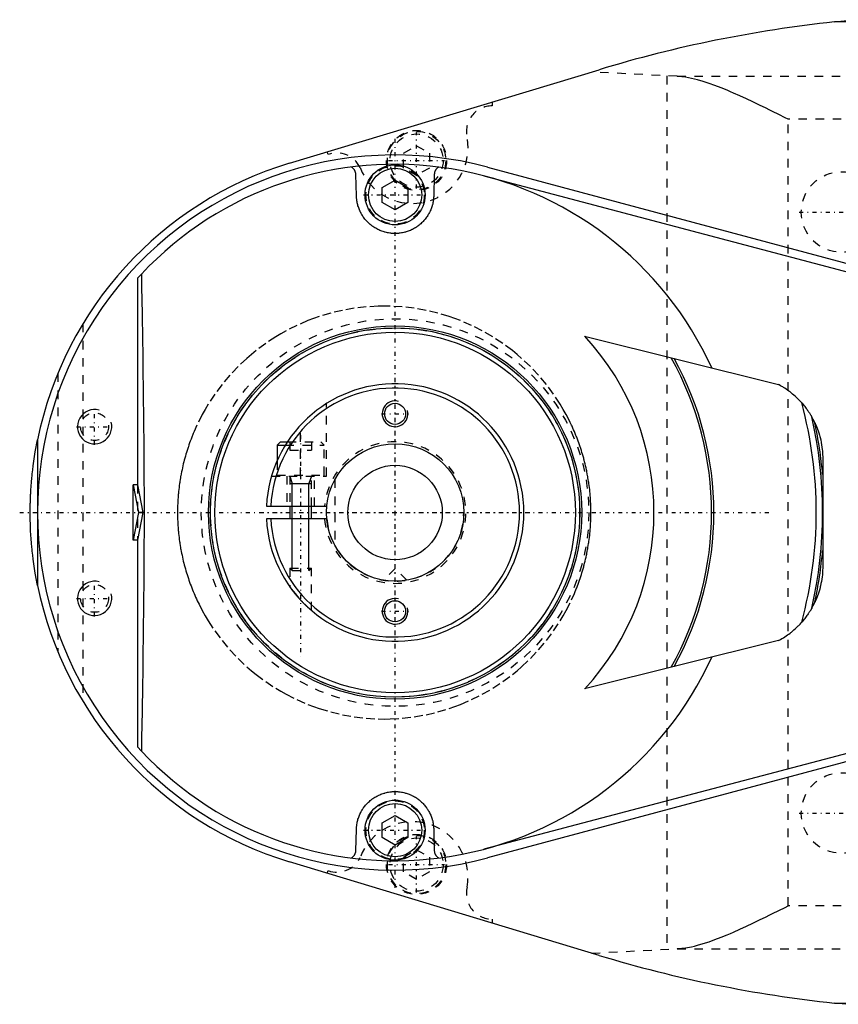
# Model space of a CAD drawing. Extents: x -344 to 171, y -70 to 70.
# Tile 1 of 4: x -344 to -248, y -57 to 57. Entities that reach past the tile are written whole.
import ezdxf

# ---------------------------------------------------------------- set-up
doc = ezdxf.new("R2010")
doc.units = 0
doc.linetypes.add('CENTER', pattern=[1.5, 0.45, -0.5, 0.05, -0.5])
doc.linetypes.add('DASHED', pattern=[2, 1, -1])
for name, color, linetype in [('AM_0', 7, 'CONTINUOUS'), ('AM_10', 7, 'CONTINUOUS'), ('AM_3', 7, 'DASHED'), ('AM_7', 7, 'CENTER')]:
    doc.layers.add(name, color=color, linetype=linetype)

msp = doc.modelspace()

# ---------------------------------------------------------------- linework, layer by layer
at = {"layer": 'AM_0', "color": 7, "linetype": 'CONTINUOUS'}
for p, q in [((-210.69, 57.14), (-248.83, 57.14)), ((-312.3, 40.68), (-276.23, 51.58)), ((-289.22, 40.23), (-242.41, 27.68)), ((-304.5, 36.87), (-304.57, 39.39)), ((-295.43, 39.39), (-295.5, 36.87)), ((-289.65, 39.22), (-242.45, 26.75)), ((-301.5, 37.87), (-300, 38.73)), ((-301.5, 36.13), (-301.5, 37.87)), ((-300, 38.73), (-298.5, 37.87)), ((-298.5, 37.87), (-298.5, 36.13)), ((-300, 35.27), (-301.5, 36.13)), ((-298.5, 36.13), (-300, 35.27)), ((-330, 27.3), (-329.55, 27.78)), ((-330, 27.3), (-330, 3.23)), ((-277.92, 20.54), (-255.34, 14.91)), ((-341.64, 8.48), (-341.64, 0.16)), ((-313.35, 8.25), (-313.75, 7.85)), ((-313.35, 8.25), (-312.53, 8.25)), ((-313.75, 7.85), (-313.75, 5.99)), ((-313.75, 7.85), (-312.78, 7.85)), ((-250.19, 6.34), (-250.19, -6.34)), ((-330.5, -3.23), (-330.5, 3.23)), ((-330, 3.23), (-330.5, 3.23)), ((-330.5, 3.23), (-329.87, 0)), ((-330, 3.23), (-329.37, 0)), ((-329.87, 0), (-330.5, -3.23)), ((-329.37, 0), (-329.87, 0)), ((-314.98, 0.75), (-307.96, 0.75)), ((-312.25, 0.75), (-312.25, -0.75)), ((-309.75, -0.75), (-309.75, 0.75)), ((-341.64, -0.16), (-341.64, -8.48)), ((-329.37, 0), (-330, -3.23)), ((-307.96, -0.75), (-314.98, -0.75)), ((-330, -3.23), (-330.5, -3.23)), ((-330, -3.23), (-330, -27.3)), ((-255.34, -14.91), (-277.92, -20.54)), ((-329.55, -27.78), (-330, -27.3)), ((-242.45, -26.75), (-289.65, -39.22)), ((-242.41, -27.68), (-289.22, -40.23)), ((-301.5, -36.13), (-300, -35.27)), ((-300, -35.27), (-298.5, -36.13)), ((-301.5, -37.87), (-301.5, -36.13)), ((-298.5, -36.13), (-298.5, -37.87)), ((-304.57, -39.39), (-304.5, -36.87)), ((-295.5, -36.87), (-295.43, -39.39)), ((-300, -38.73), (-301.5, -37.87)), ((-298.5, -37.87), (-300, -38.73)), ((-276.23, -51.58), (-312.3, -40.68)), ((-248.83, -57.14), (-210.69, -57.14))]:
    msp.add_line(p, q, dxfattribs=at)
for points in [[(-248.83, 57.14, 0), (-246.17, 57.41, 0)], [(-304.57, 39.39, 0), (-304.57, 39.42, 0), (-304.58, 39.47, 0), (-304.58, 39.53, 0), (-304.59, 39.56, 0), (-304.6, 39.58, 0), (-304.61, 39.64, 0), (-304.63, 39.69, 0), (-304.65, 39.75, 0), (-304.67, 39.8, 0), (-304.7, 39.85, 0), (-304.71, 39.87, 0), (-304.73, 39.9, 0), (-304.76, 39.95, 0), (-304.8, 39.99, 0), (-304.83, 40.04, 0), (-304.87, 40.08, 0), (-304.92, 40.12, 0), (-304.94, 40.14, 0), (-304.97, 40.16, 0), (-305.01, 40.19, 0), (-305.07, 40.22, 0), (-305.09, 40.24, 0)], [(-294.91, 40.24, 0), (-294.93, 40.22, 0), (-294.99, 40.19, 0), (-295.04, 40.16, 0), (-295.06, 40.14, 0), (-295.08, 40.12, 0), (-295.12, 40.08, 0), (-295.17, 40.04, 0), (-295.2, 39.99, 0), (-295.24, 39.95, 0), (-295.27, 39.9, 0), (-295.29, 39.87, 0), (-295.3, 39.85, 0), (-295.33, 39.8, 0), (-295.35, 39.75, 0), (-295.37, 39.69, 0), (-295.39, 39.64, 0), (-295.4, 39.58, 0), (-295.41, 39.56, 0), (-295.42, 39.53, 0), (-295.42, 39.47, 0), (-295.43, 39.42, 0), (-295.43, 39.39, 0)], [(-295.5, 36.87, 0), (-295.5, 36.81, 0), (-295.51, 36.69, 0), (-295.52, 36.57, 0), (-295.53, 36.51, 0), (-295.53, 36.44, 0), (-295.55, 36.32, 0), (-295.57, 36.2, 0), (-295.59, 36.08, 0), (-295.62, 35.96, 0), (-295.65, 35.85, 0), (-295.67, 35.79, 0), (-295.68, 35.73, 0), (-295.72, 35.61, 0), (-295.76, 35.49, 0), (-295.8, 35.38, 0), (-295.85, 35.26, 0), (-295.9, 35.15, 0), (-295.92, 35.09, 0), (-295.95, 35.04, 0), (-296.01, 34.93, 0), (-296.06, 34.82, 0), (-296.09, 34.76, 0), (-296.13, 34.71, 0), (-296.19, 34.6, 0), (-296.26, 34.5, 0), (-296.29, 34.45, 0), (-296.33, 34.4, 0), (-296.4, 34.29, 0), (-296.48, 34.19, 0), (-296.56, 34.1, 0), (-296.65, 34, 0), (-296.73, 33.91, 0), (-296.78, 33.86, 0), (-296.82, 33.82, 0), (-296.91, 33.73, 0), (-297.01, 33.64, 0), (-297.1, 33.56, 0), (-297.21, 33.47, 0), (-297.31, 33.39, 0), (-297.36, 33.36, 0), (-297.41, 33.32, 0), (-297.52, 33.24, 0), (-297.63, 33.17, 0), (-297.75, 33.11, 0), (-297.86, 33.04, 0), (-297.98, 32.98, 0), (-298.04, 32.95, 0), (-298.1, 32.92, 0), (-298.22, 32.87, 0), (-298.34, 32.82, 0), (-298.47, 32.77, 0), (-298.6, 32.72, 0), (-298.72, 32.68, 0), (-298.79, 32.67, 0), (-298.85, 32.65, 0), (-298.99, 32.62, 0), (-299.12, 32.59, 0), (-299.25, 32.56, 0), (-299.39, 32.54, 0), (-299.52, 32.53, 0), (-299.59, 32.52, 0), (-299.66, 32.51, 0), (-299.79, 32.5, 0), (-299.93, 32.5, 0), (-300, 32.5, 0), (-300.07, 32.5, 0), (-300.2, 32.5, 0), (-300.34, 32.51, 0), (-300.41, 32.52, 0), (-300.48, 32.53, 0), (-300.61, 32.54, 0), (-300.75, 32.56, 0), (-300.88, 32.59, 0), (-301.01, 32.62, 0), (-301.15, 32.65, 0), (-301.21, 32.67, 0), (-301.28, 32.68, 0), (-301.4, 32.72, 0), (-301.53, 32.77, 0), (-301.66, 32.82, 0), (-301.78, 32.87, 0), (-301.9, 32.92, 0), (-301.96, 32.95, 0), (-302.02, 32.98, 0), (-302.14, 33.04, 0), (-302.25, 33.11, 0), (-302.37, 33.17, 0), (-302.48, 33.24, 0), (-302.59, 33.32, 0), (-302.64, 33.36, 0), (-302.69, 33.39, 0), (-302.79, 33.47, 0), (-302.89, 33.55, 0), (-302.99, 33.64, 0), (-303.09, 33.73, 0), (-303.18, 33.82, 0), (-303.22, 33.86, 0), (-303.27, 33.91, 0), (-303.35, 34, 0), (-303.44, 34.1, 0), (-303.52, 34.19, 0), (-303.6, 34.29, 0), (-303.67, 34.4, 0), (-303.71, 34.45, 0), (-303.74, 34.5, 0), (-303.81, 34.6, 0), (-303.87, 34.71, 0), (-303.91, 34.76, 0), (-303.94, 34.82, 0), (-303.99, 34.93, 0), (-304.05, 35.04, 0), (-304.08, 35.09, 0), (-304.1, 35.15, 0), (-304.15, 35.26, 0), (-304.2, 35.38, 0), (-304.24, 35.49, 0), (-304.28, 35.61, 0), (-304.32, 35.73, 0), (-304.33, 35.79, 0), (-304.35, 35.85, 0), (-304.38, 35.96, 0), (-304.41, 36.08, 0), (-304.43, 36.2, 0), (-304.45, 36.32, 0), (-304.47, 36.44, 0), (-304.47, 36.51, 0), (-304.48, 36.57, 0), (-304.49, 36.69, 0), (-304.5, 36.81, 0), (-304.5, 36.87, 0)], [(-329.55, 27.78, 0), (-329.52, 26.26, 0), (-329.46, 23.19, 0), (-329.41, 20.09, 0), (-329.39, 18.54, 0), (-329.37, 16.98, 0), (-329.33, 13.86, 0), (-329.29, 10.74, 0), (-329.27, 7.64, 0), (-329.25, 4.55, 0), (-329.24, 1.51, 0), (-329.24, 0, 0), (-329.24, -1.51, 0), (-329.25, -4.55, 0), (-329.27, -7.64, 0), (-329.29, -10.74, 0), (-329.33, -13.86, 0), (-329.37, -16.98, 0), (-329.39, -18.54, 0), (-329.41, -20.09, 0), (-329.46, -23.19, 0), (-329.52, -26.26, 0), (-329.55, -27.78, 0)], [(-252.63, 12.78, 0), (-252.7, 12.85, 0), (-252.83, 12.99, 0), (-252.97, 13.14, 0), (-253.04, 13.21, 0), (-253.11, 13.27, 0), (-253.25, 13.41, 0), (-253.39, 13.54, 0), (-253.54, 13.67, 0), (-253.69, 13.8, 0), (-253.83, 13.92, 0), (-253.91, 13.98, 0), (-253.99, 14.04, 0), (-254.14, 14.15, 0), (-254.3, 14.26, 0), (-254.45, 14.37, 0), (-254.61, 14.48, 0), (-254.77, 14.58, 0), (-254.85, 14.63, 0), (-254.93, 14.68, 0), (-255.09, 14.77, 0), (-255.26, 14.86, 0), (-255.34, 14.91, 0)], [(-252.63, 12.78, 0), (-252.58, 12.72, 0), (-252.47, 12.59, 0), (-252.37, 12.47, 0), (-252.32, 12.41, 0), (-252.27, 12.35, 0), (-252.18, 12.23, 0), (-252.1, 12.11, 0), (-252.01, 12, 0), (-251.94, 11.89, 0), (-251.87, 11.79, 0), (-251.83, 11.74, 0), (-251.8, 11.69, 0), (-251.74, 11.6, 0), (-251.69, 11.52, 0), (-251.64, 11.44, 0), (-251.61, 11.39, 0), (-251.6, 11.38, 0), (-251.6, 11.37, 0), (-251.59, 11.36, 0), (-251.59, 11.36, 0), (-251.58, 11.35, 0), (-251.58, 11.34, 0), (-251.57, 11.33, 0), (-251.56, 11.31, 0), (-251.56, 11.3, 0), (-251.55, 11.3, 0), (-251.55, 11.29, 0), (-251.55, 11.29, 0), (-251.54, 11.28, 0), (-251.54, 11.27, 0), (-251.54, 11.27, 0), (-251.53, 11.26, 0), (-251.52, 11.25, 0), (-251.52, 11.24, 0), (-251.52, 11.24, 0), (-251.51, 11.23, 0), (-251.51, 11.22, 0), (-251.5, 11.21, 0), (-251.5, 11.21, 0), (-251.5, 11.2, 0), (-251.49, 11.2, 0), (-251.49, 11.19, 0), (-251.49, 11.18, 0), (-251.48, 11.18, 0), (-251.48, 11.17, 0), (-251.48, 11.17, 0), (-251.47, 11.16, 0), (-251.47, 11.16, 0), (-251.47, 11.16, 0), (-251.47, 11.15, 0), (-251.47, 11.15, 0), (-251.47, 11.15, 0)], [(-251.1, 10.44, 0), (-251.16, 10.57, 0), (-251.29, 10.82, 0), (-251.41, 11.04, 0), (-251.47, 11.15, 0)], [(-251.1, 10.44, 0), (-251.1, 10.44, 0), (-251.1, 10.43, 0), (-251.1, 10.43, 0), (-251.1, 10.43, 0), (-251.1, 10.43, 0), (-251.1, 10.43, 0), (-251.1, 10.43, 0), (-251.1, 10.43, 0), (-251.09, 10.43, 0), (-251.09, 10.43, 0), (-251.09, 10.43, 0), (-251.09, 10.42, 0), (-251.09, 10.42, 0), (-251.09, 10.42, 0), (-251.09, 10.42, 0), (-251.09, 10.42, 0), (-251.09, 10.42, 0), (-251.09, 10.42, 0), (-251.09, 10.41, 0), (-251.09, 10.41, 0), (-251.09, 10.41, 0), (-251.09, 10.41, 0), (-251.08, 10.4, 0), (-251.08, 10.39, 0), (-251.07, 10.38, 0), (-251.07, 10.37, 0), (-251.06, 10.35, 0), (-251.05, 10.34, 0), (-251.05, 10.33, 0), (-251.05, 10.32, 0), (-251.04, 10.3, 0), (-251.03, 10.29, 0), (-251.02, 10.27, 0), (-251.01, 10.25, 0), (-251.01, 10.23, 0), (-251, 10.22, 0), (-251, 10.21, 0), (-250.99, 10.19, 0), (-250.98, 10.17, 0), (-250.97, 10.16, 0), (-250.97, 10.15, 0), (-250.96, 10.12, 0), (-250.95, 10.1, 0), (-250.94, 10.09, 0), (-250.94, 10.08, 0), (-250.93, 10.05, 0), (-250.92, 10.02, 0), (-250.91, 10, 0), (-250.9, 9.97, 0), (-250.88, 9.94, 0), (-250.88, 9.92, 0), (-250.87, 9.91, 0), (-250.86, 9.88, 0), (-250.85, 9.85, 0), (-250.8, 9.73, 0), (-250.72, 9.51, 0), (-250.64, 9.27, 0), (-250.56, 9, 0), (-250.53, 8.86, 0), (-250.49, 8.73, 0), (-250.42, 8.45, 0), (-250.37, 8.17, 0), (-250.32, 7.89, 0), (-250.28, 7.61, 0), (-250.24, 7.33, 0), (-250.23, 7.19, 0), (-250.22, 7.05, 0), (-250.2, 6.76, 0), (-250.19, 6.48, 0), (-250.19, 6.34, 0)], [(-342.5, 0, 0), (-342.5, 0.01, 0), (-342.5, 0.02, 0), (-342.5, 0.03, 0), (-342.5, 0.04, 0), (-342.5, 0.05, 0), (-342.5, 0.06, 0), (-342.5, 0.07, 0), (-342.5, 0.09, 0), (-342.5, 0.1, 0), (-342.5, 0.11, 0), (-342.5, 0.12, 0), (-342.5, 0.13, 0), (-342.5, 0.14, 0), (-342.5, 0.15, 0), (-342.5, 0.16, 0), (-342.5, 0.18, 0), (-342.5, 0.19, 0), (-342.5, 0.2, 0), (-342.5, 0.2, 0), (-342.5, 0.22, 0), (-342.5, 0.23, 0), (-342.5, 0.24, 0), (-342.5, 0.24, 0), (-342.5, 0.26, 0), (-342.5, 0.27, 0), (-342.5, 0.28, 0), (-342.5, 0.28, 0), (-342.5, 0.3, 0), (-342.5, 0.31, 0), (-342.5, 0.32, 0), (-342.5, 0.34, 0), (-342.5, 0.35, 0), (-342.5, 0.36, 0), (-342.5, 0.36, 0), (-342.5, 0.38, 0), (-342.5, 0.39, 0), (-342.5, 0.4, 0), (-342.5, 0.42, 0), (-342.5, 0.43, 0), (-342.5, 0.43, 0), (-342.5, 0.44, 0), (-342.5, 0.45, 0), (-342.5, 0.47, 0), (-342.5, 0.48, 0), (-342.5, 0.49, 0), (-342.5, 0.51, 0), (-342.5, 0.51, 0), (-342.5, 0.52, 0), (-342.5, 0.53, 0), (-342.5, 0.55, 0), (-342.5, 0.59, 0), (-342.49, 0.67, 0), (-342.49, 0.71, 0), (-342.49, 0.75, 0), (-342.49, 0.83, 0), (-342.49, 0.91, 0), (-342.49, 0.99, 0), (-342.49, 1.07, 0), (-342.48, 1.15, 0), (-342.48, 1.19, 0), (-342.48, 1.23, 0), (-342.48, 1.3, 0), (-342.48, 1.38, 0), (-342.48, 1.42, 0), (-342.47, 1.46, 0), (-342.47, 1.54, 0), (-342.47, 1.62, 0), (-342.47, 1.66, 0), (-342.47, 1.7, 0), (-342.46, 1.78, 0), (-342.46, 1.86, 0), (-342.46, 1.94, 0), (-342.45, 2.02, 0), (-342.45, 2.09, 0), (-342.45, 2.13, 0), (-342.44, 2.17, 0), (-342.44, 2.25, 0), (-342.44, 2.33, 0), (-342.42, 2.61, 0), (-342.39, 3.08, 0), (-342.35, 3.55, 0), (-342.31, 4.03, 0), (-342.29, 4.26, 0), (-342.26, 4.5, 0), (-342.21, 4.97, 0), (-342.15, 5.44, 0), (-341.91, 7.08, 0), (-341.64, 8.48, 0)], [(-341.64, -8.48, 0), (-341.91, -7.08, 0), (-342.15, -5.44, 0), (-342.21, -4.97, 0), (-342.26, -4.5, 0), (-342.29, -4.26, 0), (-342.31, -4.03, 0), (-342.35, -3.55, 0), (-342.39, -3.08, 0), (-342.42, -2.61, 0), (-342.45, -2.13, 0), (-342.46, -1.86, 0), (-342.46, -1.78, 0), (-342.47, -1.7, 0), (-342.47, -1.66, 0), (-342.47, -1.62, 0), (-342.47, -1.54, 0), (-342.47, -1.46, 0), (-342.48, -1.42, 0), (-342.48, -1.38, 0), (-342.48, -1.3, 0), (-342.48, -1.23, 0), (-342.48, -1.19, 0), (-342.48, -1.15, 0), (-342.49, -1.07, 0), (-342.49, -0.99, 0), (-342.49, -0.91, 0), (-342.49, -0.83, 0), (-342.49, -0.75, 0), (-342.49, -0.71, 0), (-342.49, -0.67, 0), (-342.5, -0.59, 0), (-342.5, -0.55, 0), (-342.5, -0.53, 0), (-342.5, -0.52, 0), (-342.5, -0.51, 0), (-342.5, -0.51, 0), (-342.5, -0.49, 0), (-342.5, -0.48, 0), (-342.5, -0.47, 0), (-342.5, -0.45, 0), (-342.5, -0.44, 0), (-342.5, -0.43, 0), (-342.5, -0.43, 0), (-342.5, -0.42, 0), (-342.5, -0.4, 0), (-342.5, -0.39, 0), (-342.5, -0.38, 0), (-342.5, -0.36, 0), (-342.5, -0.36, 0), (-342.5, -0.35, 0), (-342.5, -0.34, 0), (-342.5, -0.32, 0), (-342.5, -0.31, 0), (-342.5, -0.3, 0), (-342.5, -0.28, 0), (-342.5, -0.28, 0), (-342.5, -0.27, 0), (-342.5, -0.26, 0), (-342.5, -0.24, 0), (-342.5, -0.24, 0), (-342.5, -0.23, 0), (-342.5, -0.22, 0), (-342.5, -0.2, 0), (-342.5, -0.2, 0), (-342.5, -0.19, 0), (-342.5, -0.18, 0), (-342.5, -0.16, 0), (-342.5, -0.15, 0), (-342.5, -0.14, 0), (-342.5, -0.13, 0), (-342.5, -0.12, 0), (-342.5, -0.11, 0), (-342.5, -0.1, 0), (-342.5, -0.09, 0), (-342.5, -0.07, 0), (-342.5, -0.06, 0), (-342.5, -0.05, 0), (-342.5, -0.04, 0), (-342.5, -0.03, 0), (-342.5, -0.02, 0), (-342.5, -0.01, 0), (-342.5, 0, 0)], [(-250.19, -6.34, 0), (-250.19, -6.47, 0), (-250.2, -6.73, 0), (-250.21, -6.99, 0), (-250.22, -7.12, 0), (-250.23, -7.24, 0), (-250.26, -7.5, 0), (-250.3, -7.76, 0), (-250.34, -8.02, 0), (-250.39, -8.27, 0), (-250.44, -8.53, 0), (-250.47, -8.65, 0), (-250.5, -8.78, 0), (-250.57, -9.03, 0), (-250.65, -9.27, 0), (-250.72, -9.51, 0), (-250.8, -9.72, 0), (-250.84, -9.83, 0), (-250.85, -9.86, 0), (-250.87, -9.89, 0), (-250.87, -9.91, 0), (-250.88, -9.92, 0), (-250.89, -9.95, 0), (-250.9, -9.98, 0), (-250.9, -9.99, 0), (-250.91, -10, 0), (-250.92, -10.03, 0), (-250.93, -10.06, 0), (-250.94, -10.07, 0), (-250.94, -10.08, 0), (-250.95, -10.11, 0), (-250.96, -10.13, 0), (-250.98, -10.16, 0), (-250.99, -10.19, 0), (-251, -10.22, 0), (-251.01, -10.23, 0), (-251.01, -10.25, 0), (-251.03, -10.28, 0), (-251.04, -10.3, 0), (-251.05, -10.33, 0), (-251.06, -10.35, 0), (-251.06, -10.35, 0), (-251.06, -10.35, 0), (-251.06, -10.36, 0), (-251.06, -10.36, 0), (-251.06, -10.36, 0), (-251.07, -10.37, 0), (-251.07, -10.37, 0), (-251.07, -10.37, 0), (-251.07, -10.38, 0), (-251.07, -10.38, 0), (-251.07, -10.38, 0), (-251.07, -10.38, 0), (-251.08, -10.39, 0), (-251.08, -10.39, 0), (-251.08, -10.39, 0), (-251.08, -10.39, 0), (-251.08, -10.4, 0), (-251.08, -10.4, 0), (-251.08, -10.4, 0), (-251.08, -10.4, 0), (-251.09, -10.41, 0), (-251.09, -10.41, 0), (-251.09, -10.41, 0), (-251.09, -10.42, 0), (-251.09, -10.42, 0), (-251.09, -10.42, 0), (-251.09, -10.42, 0), (-251.09, -10.42, 0), (-251.09, -10.43, 0), (-251.09, -10.43, 0), (-251.1, -10.43, 0), (-251.1, -10.43, 0), (-251.1, -10.43, 0), (-251.1, -10.43, 0), (-251.1, -10.44, 0), (-251.1, -10.44, 0)], [(-309.75, -11.4, 0), (-309.75, -11.4, 0), (-309.75, -11.4, 0), (-309.75, -11.39, 0), (-309.76, -11.39, 0), (-309.76, -11.39, 0), (-309.77, -11.39, 0), (-309.77, -11.38, 0), (-309.78, -11.37, 0), (-309.79, -11.36, 0), (-309.81, -11.35, 0), (-309.81, -11.34, 0), (-309.82, -11.34, 0), (-309.84, -11.32, 0), (-309.85, -11.31, 0), (-309.87, -11.29, 0), (-309.89, -11.28, 0), (-309.91, -11.26, 0), (-309.92, -11.25, 0), (-309.93, -11.24, 0), (-309.95, -11.22, 0), (-309.98, -11.2, 0), (-309.99, -11.19, 0), (-310, -11.18, 0), (-310.02, -11.16, 0), (-310.05, -11.14, 0), (-310.06, -11.13, 0), (-310.07, -11.11, 0), (-310.1, -11.09, 0), (-310.13, -11.07, 0), (-310.15, -11.04, 0), (-310.18, -11.02, 0), (-310.21, -10.99, 0), (-310.22, -10.98, 0), (-310.24, -10.96, 0), (-310.27, -10.94, 0), (-310.3, -10.91, 0), (-310.33, -10.88, 0), (-310.36, -10.85, 0), (-310.39, -10.82, 0), (-310.4, -10.81, 0), (-310.42, -10.79, 0), (-310.45, -10.76, 0), (-310.48, -10.73, 0), (-310.51, -10.7, 0), (-310.55, -10.67, 0), (-310.58, -10.64, 0), (-310.59, -10.62, 0), (-310.61, -10.6, 0), (-310.64, -10.57, 0), (-310.67, -10.54, 0), (-310.71, -10.51, 0), (-310.74, -10.47, 0), (-310.77, -10.44, 0), (-310.79, -10.42, 0), (-310.8, -10.41, 0), (-310.83, -10.37, 0), (-310.87, -10.34, 0), (-310.9, -10.31, 0), (-310.93, -10.27, 0), (-310.96, -10.24, 0), (-310.97, -10.23, 0), (-310.99, -10.21, 0), (-311.02, -10.18, 0), (-311.05, -10.15, 0), (-311.06, -10.13, 0), (-311.08, -10.11, 0), (-311.11, -10.08, 0), (-311.14, -10.05, 0), (-311.15, -10.03, 0), (-311.17, -10.01, 0), (-311.2, -9.98, 0), (-311.23, -9.94, 0), (-311.26, -9.91, 0), (-311.29, -9.87, 0), (-311.32, -9.84, 0), (-311.34, -9.82, 0), (-311.35, -9.8, 0), (-311.38, -9.77, 0), (-311.41, -9.74, 0), (-311.44, -9.7, 0), (-311.47, -9.67, 0), (-311.5, -9.63, 0), (-311.51, -9.61, 0), (-311.53, -9.6, 0), (-311.56, -9.56, 0), (-311.59, -9.53, 0), (-311.61, -9.49, 0), (-311.64, -9.46, 0), (-311.67, -9.42, 0), (-311.68, -9.41, 0), (-311.7, -9.39, 0), (-311.72, -9.36, 0), (-311.75, -9.32, 0), (-311.78, -9.29, 0), (-311.8, -9.26, 0), (-311.83, -9.23, 0), (-311.84, -9.21, 0), (-311.85, -9.2, 0), (-311.87, -9.17, 0), (-311.9, -9.14, 0), (-311.92, -9.11, 0), (-311.94, -9.08, 0), (-311.96, -9.05, 0), (-311.97, -9.03, 0), (-311.98, -9.02, 0), (-312.01, -8.99, 0), (-312.03, -8.96, 0), (-312.04, -8.95, 0), (-312.05, -8.94, 0), (-312.07, -8.91, 0), (-312.09, -8.88, 0), (-312.1, -8.87, 0), (-312.1, -8.86, 0), (-312.12, -8.83, 0), (-312.14, -8.81, 0), (-312.16, -8.79, 0), (-312.17, -8.77, 0), (-312.18, -8.75, 0), (-312.19, -8.74, 0), (-312.2, -8.73, 0), (-312.21, -8.72, 0), (-312.22, -8.7, 0), (-312.23, -8.69, 0), (-312.23, -8.68, 0), (-312.24, -8.67, 0), (-312.24, -8.67, 0), (-312.25, -8.66, 0), (-312.25, -8.66, 0), (-312.25, -8.66, 0), (-312.25, -8.66, 0)], [(-251.47, -11.15, 0), (-251.47, -11.15, 0), (-251.47, -11.15, 0), (-251.47, -11.16, 0), (-251.47, -11.16, 0), (-251.47, -11.16, 0), (-251.48, -11.17, 0), (-251.48, -11.17, 0), (-251.48, -11.18, 0), (-251.49, -11.19, 0), (-251.49, -11.19, 0), (-251.49, -11.2, 0), (-251.5, -11.2, 0), (-251.5, -11.21, 0), (-251.51, -11.22, 0), (-251.51, -11.23, 0), (-251.52, -11.23, 0), (-251.52, -11.24, 0), (-251.52, -11.25, 0), (-251.53, -11.25, 0), (-251.53, -11.26, 0), (-251.54, -11.27, 0), (-251.54, -11.28, 0), (-251.54, -11.28, 0), (-251.55, -11.29, 0), (-251.56, -11.3, 0), (-251.56, -11.31, 0), (-251.56, -11.31, 0), (-251.57, -11.32, 0), (-251.57, -11.33, 0), (-251.58, -11.34, 0), (-251.59, -11.35, 0), (-251.59, -11.36, 0), (-251.6, -11.37, 0), (-251.6, -11.38, 0), (-251.61, -11.39, 0), (-251.61, -11.4, 0), (-251.64, -11.44, 0), (-251.69, -11.52, 0), (-251.75, -11.61, 0), (-251.8, -11.7, 0), (-251.84, -11.74, 0), (-251.87, -11.79, 0), (-251.94, -11.9, 0), (-252.02, -12, 0), (-252.1, -12.12, 0), (-252.18, -12.23, 0), (-252.28, -12.35, 0), (-252.32, -12.41, 0), (-252.37, -12.47, 0), (-252.47, -12.59, 0), (-252.58, -12.72, 0), (-252.63, -12.78, 0)], [(-251.47, -11.15, 0), (-251.41, -11.04, 0), (-251.29, -10.82, 0), (-251.16, -10.57, 0), (-251.1, -10.44, 0)], [(-255.34, -14.91, 0), (-255.26, -14.86, 0), (-255.09, -14.77, 0), (-254.93, -14.68, 0), (-254.85, -14.63, 0), (-254.77, -14.58, 0), (-254.61, -14.48, 0), (-254.45, -14.37, 0), (-254.3, -14.26, 0), (-254.14, -14.15, 0), (-253.99, -14.04, 0), (-253.91, -13.98, 0), (-253.83, -13.92, 0), (-253.69, -13.8, 0), (-253.54, -13.67, 0), (-253.39, -13.54, 0), (-253.25, -13.41, 0), (-253.11, -13.27, 0), (-253.04, -13.21, 0), (-252.97, -13.14, 0), (-252.83, -12.99, 0), (-252.7, -12.85, 0), (-252.63, -12.78, 0)], [(-304.5, -36.87, 0), (-304.5, -36.81, 0), (-304.49, -36.69, 0), (-304.48, -36.57, 0), (-304.47, -36.51, 0), (-304.47, -36.44, 0), (-304.45, -36.32, 0), (-304.43, -36.2, 0), (-304.41, -36.08, 0), (-304.38, -35.96, 0), (-304.35, -35.85, 0), (-304.33, -35.79, 0), (-304.32, -35.73, 0), (-304.28, -35.61, 0), (-304.24, -35.49, 0), (-304.2, -35.38, 0), (-304.15, -35.26, 0), (-304.1, -35.15, 0), (-304.08, -35.09, 0), (-304.05, -35.04, 0), (-303.99, -34.93, 0), (-303.94, -34.82, 0), (-303.91, -34.76, 0), (-303.87, -34.71, 0), (-303.81, -34.6, 0), (-303.74, -34.5, 0), (-303.71, -34.45, 0), (-303.67, -34.4, 0), (-303.6, -34.29, 0), (-303.52, -34.19, 0), (-303.44, -34.1, 0), (-303.35, -34, 0), (-303.27, -33.91, 0), (-303.22, -33.86, 0), (-303.18, -33.82, 0), (-303.09, -33.73, 0), (-302.99, -33.64, 0), (-302.9, -33.56, 0), (-302.79, -33.47, 0), (-302.69, -33.39, 0), (-302.64, -33.36, 0), (-302.59, -33.32, 0), (-302.48, -33.24, 0), (-302.37, -33.17, 0), (-302.25, -33.11, 0), (-302.14, -33.04, 0), (-302.02, -32.98, 0), (-301.96, -32.95, 0), (-301.9, -32.92, 0), (-301.78, -32.87, 0), (-301.66, -32.82, 0), (-301.53, -32.77, 0), (-301.4, -32.72, 0), (-301.28, -32.68, 0), (-301.21, -32.67, 0), (-301.15, -32.65, 0), (-301.01, -32.62, 0), (-300.88, -32.59, 0), (-300.75, -32.56, 0), (-300.61, -32.54, 0), (-300.48, -32.53, 0), (-300.41, -32.52, 0), (-300.34, -32.51, 0), (-300.21, -32.5, 0), (-300.07, -32.5, 0), (-300, -32.5, 0), (-299.93, -32.5, 0), (-299.8, -32.5, 0), (-299.66, -32.51, 0), (-299.59, -32.52, 0), (-299.52, -32.53, 0), (-299.39, -32.54, 0), (-299.25, -32.56, 0), (-299.12, -32.59, 0), (-298.99, -32.62, 0), (-298.85, -32.65, 0), (-298.79, -32.67, 0), (-298.72, -32.68, 0), (-298.6, -32.72, 0), (-298.47, -32.77, 0), (-298.34, -32.82, 0), (-298.22, -32.87, 0), (-298.1, -32.92, 0), (-298.04, -32.95, 0), (-297.98, -32.98, 0), (-297.86, -33.04, 0), (-297.75, -33.11, 0), (-297.63, -33.17, 0), (-297.52, -33.24, 0), (-297.41, -33.32, 0), (-297.36, -33.36, 0), (-297.31, -33.39, 0), (-297.21, -33.47, 0), (-297.11, -33.55, 0), (-297.01, -33.64, 0), (-296.91, -33.73, 0), (-296.82, -33.82, 0), (-296.78, -33.86, 0), (-296.73, -33.91, 0), (-296.65, -34, 0), (-296.56, -34.1, 0), (-296.48, -34.19, 0), (-296.4, -34.29, 0), (-296.33, -34.4, 0), (-296.29, -34.45, 0), (-296.26, -34.5, 0), (-296.19, -34.6, 0), (-296.13, -34.71, 0), (-296.09, -34.76, 0), (-296.06, -34.82, 0), (-296.01, -34.93, 0), (-295.95, -35.04, 0), (-295.92, -35.09, 0), (-295.9, -35.15, 0), (-295.85, -35.26, 0), (-295.8, -35.38, 0), (-295.76, -35.49, 0), (-295.72, -35.61, 0), (-295.68, -35.73, 0), (-295.67, -35.79, 0), (-295.65, -35.85, 0), (-295.62, -35.96, 0), (-295.59, -36.08, 0), (-295.57, -36.2, 0), (-295.55, -36.32, 0), (-295.53, -36.44, 0), (-295.53, -36.51, 0), (-295.52, -36.57, 0), (-295.51, -36.69, 0), (-295.5, -36.81, 0), (-295.5, -36.87, 0)], [(-305.09, -40.24, 0), (-305.07, -40.22, 0), (-305.01, -40.19, 0), (-304.97, -40.16, 0), (-304.94, -40.14, 0), (-304.92, -40.12, 0), (-304.88, -40.08, 0), (-304.83, -40.04, 0), (-304.8, -39.99, 0), (-304.76, -39.95, 0), (-304.73, -39.9, 0), (-304.71, -39.87, 0), (-304.7, -39.85, 0), (-304.67, -39.8, 0), (-304.65, -39.75, 0), (-304.63, -39.69, 0), (-304.61, -39.64, 0), (-304.6, -39.58, 0), (-304.59, -39.56, 0), (-304.58, -39.53, 0), (-304.58, -39.47, 0), (-304.57, -39.42, 0), (-304.57, -39.39, 0)], [(-295.43, -39.39, 0), (-295.43, -39.42, 0), (-295.42, -39.47, 0), (-295.42, -39.53, 0), (-295.41, -39.56, 0), (-295.4, -39.58, 0), (-295.39, -39.64, 0), (-295.37, -39.69, 0), (-295.35, -39.75, 0), (-295.33, -39.8, 0), (-295.3, -39.85, 0), (-295.29, -39.87, 0), (-295.27, -39.9, 0), (-295.24, -39.95, 0), (-295.2, -39.99, 0), (-295.17, -40.04, 0), (-295.13, -40.08, 0), (-295.08, -40.12, 0), (-295.06, -40.14, 0), (-295.04, -40.16, 0), (-294.99, -40.19, 0), (-294.93, -40.22, 0), (-294.91, -40.24, 0)], [(-247.5, -57.28, 0), (-248.38, -57.19, 0), (-248.83, -57.14, 0)]]:
    msp.add_polyline3d(points, dxfattribs=at)
for centre, radius in [((-300, 37), 3.5), ((-300, 37), 3.1), ((-300, 0), 21.74), ((-300, 0), 21.51), ((-300, 0), 21), ((-300, 11.5), 1.23), ((-300, 0), 8), ((-300, 0), 5.5), ((-300, -11.5), 1.23), ((-300, -37), 3.5), ((-300, -37), 3.1)]:
    msp.add_circle(centre, radius, dxfattribs=at)
for centre, radius, start, end in [((-232.83, -92), 150, 96.1215, 106.8188), ((-300, 0), 41.65, 74.9953, 285.0047), ((-300, 0), 42.5, 106.8188, 168.4858), ((-300, 0), 40.56, 24.5423, 136.7643), ((-300, 0), 30.16, 317.0811, 42.9189), ((-300, 0), 36.87, 330.7387, 29.2613), ((-300, 0), 37.13, 331.1086, 28.8914), ((-300, 0), 15, 182.866, 177.134), ((-300, 0), 14.5, 182.9649, 177.0351), ((-300, 0), 49.06, 344.9033, 15.0967), ((-300, 0), 49.8, 347.0647, 12.9353), ((-300, 0), 50, 5.0672, 12.0471), ((-300, 0), 50, 347.9529, 354.9328), ((-300, 0), 42.5, 191.5142, 253.1812), ((-300, 0), 40.56, 223.2357, 335.4577), ((-232.83, 92), 150, 253.1812, 263.8785)]:
    msp.add_arc(centre, radius, start, end, dxfattribs=at)
at = {"layer": 'AM_10', "color": 7, "linetype": 'CONTINUOUS'}
for p, q in [((-312.25, 4.25), (-311.97, 3.4)), ((-309.75, 4.25), (-310.03, 3.4)), ((-312.25, 3.4), (-309.75, 3.4)), ((-311.97, -6.75), (-311.97, 3.4)), ((-310.03, -6.75), (-310.03, 3.4))]:
    msp.add_line(p, q, dxfattribs=at)
for centre, radius in [((-300, 11.5), 1.5), ((-335, 10), 2), ((-335, -10), 2), ((-300, -11.5), 1.5)]:
    msp.add_arc(centre, radius, 75, 15, dxfattribs=at)
at = {"layer": 'AM_3', "color": 6, "linetype": 'DASHED'}
for p, q in [((-267.14, 50.81), (-277.09, 51.32)), ((-268.36, 50.87), (-268.36, -50.87)), ((-267.14, 50.81), (-174.27, 50.81)), ((-288.69, 47.82), (-288.69, 47.36)), ((-146.02, 45.81), (-254.22, 45.81)), ((-254.22, -45.81), (-254.22, 45.81)), ((-299, 41.87), (-297.5, 42.73)), ((-297.5, 42.73), (-296, 41.87)), ((-307.81, 41.71), (-307.91, 42.01)), ((-299, 40.13), (-299, 41.87)), ((-296, 41.87), (-296, 40.13)), ((-297.5, 39.27), (-299, 40.13)), ((-296, 40.13), (-297.5, 39.27)), ((-336.36, 22), (-336.36, -22)), ((-339.28, 16.22), (-339.28, -16.22)), ((-263.1, 16.84), (-263.11, 16.85)), ((-308, 4.25), (-308, 12.69)), ((-311, 4.25), (-311, 10.2)), ((-312.53, 8.25), (-308.65, 8.25)), ((-312.25, 8.25), (-312.25, 7.25)), ((-309.75, 8.25), (-309.75, 7.25)), ((-308.25, 7.85), (-308.65, 8.25)), ((-312.78, 7.85), (-308.25, 7.85)), ((-312.25, 7.25), (-309.75, 7.25)), ((-308.25, 4.35), (-308.25, 7.85)), ((-313.75, 5.99), (-313.75, 4.35)), ((-314.39, 4.25), (-308, 4.25)), ((-313.75, 4.35), (-308.25, 4.35)), ((-312.6, 4.25), (-312.6, 0.75)), ((-312.25, 4.25), (-312.25, 0.75)), ((-309.75, 0.75), (-309.75, 4.25)), ((-309.4, 0.75), (-309.4, 4.25)), ((-307, 3.87), (-307, -3.87)), ((-330, 3.23), (-330, -3.23)), ((-341.64, 0.16), (-341.64, -0.16)), ((-312.25, -6.47), (-312.25, -8.66)), ((-312.25, -6.47), (-311.97, -6.75)), ((-312.25, -6.47), (-309.75, -6.47)), ((-311.97, -6.75), (-310.03, -6.75)), ((-310.03, -6.75), (-309.75, -6.47)), ((-309.75, -11.4), (-309.75, -6.47)), ((-300, -6.5), (-301.38, -7.88)), ((-298.62, -7.88), (-300, -6.5)), ((-263.11, -16.85), (-263.1, -16.84)), ((-299, -40.13), (-297.5, -39.27)), ((-299, -41.87), (-299, -40.13)), ((-297.5, -39.27), (-296, -40.13)), ((-296, -40.13), (-296, -41.87)), ((-307.91, -42.01), (-307.81, -41.71)), ((-297.5, -42.73), (-299, -41.87)), ((-296, -41.87), (-297.5, -42.73)), ((-146.02, -45.81), (-254.22, -45.81)), ((-288.69, -47.36), (-288.69, -47.82)), ((-277.09, -51.32), (-267.14, -50.81)), ((-267.14, -50.81), (-174.27, -50.81))]:
    msp.add_line(p, q, dxfattribs=at)
for points in [[(-254.22, 45.81, 0), (-254.57, 45.99, 0), (-255.3, 46.35, 0), (-256.04, 46.72, 0), (-256.41, 46.91, 0), (-256.79, 47.09, 0), (-257.55, 47.46, 0), (-258.31, 47.83, 0), (-259.07, 48.18, 0), (-259.83, 48.53, 0), (-260.57, 48.86, 0), (-260.94, 49.02, 0), (-261.31, 49.18, 0), (-262.03, 49.47, 0), (-262.74, 49.74, 0), (-263.42, 49.99, 0), (-264.1, 50.21, 0), (-264.79, 50.41, 0), (-265.13, 50.49, 0), (-265.48, 50.57, 0), (-266.16, 50.7, 0), (-266.55, 50.76, 0), (-266.65, 50.77, 0), (-266.76, 50.78, 0), (-266.82, 50.79, 0), (-266.87, 50.79, 0), (-266.98, 50.8, 0), (-267.09, 50.8, 0), (-267.14, 50.81, 0)], [(-325.34, 0, 0), (-325.34, -0.12, 0), (-325.34, -0.35, 0), (-325.34, -0.58, 0), (-325.33, -0.7, 0), (-325.33, -0.82, 0), (-325.32, -1.05, 0), (-325.31, -1.28, 0), (-325.29, -1.51, 0), (-325.28, -1.75, 0), (-325.26, -1.98, 0), (-325.25, -2.1, 0), (-325.24, -2.21, 0), (-325.22, -2.44, 0), (-325.19, -2.68, 0), (-325.17, -2.91, 0), (-325.14, -3.14, 0), (-325.1, -3.37, 0), (-325.09, -3.49, 0), (-325.07, -3.6, 0), (-325.03, -3.83, 0), (-325, -4.06, 0), (-324.98, -4.18, 0), (-324.96, -4.29, 0), (-324.91, -4.52, 0), (-324.87, -4.75, 0), (-324.84, -4.86, 0), (-324.82, -4.98, 0), (-324.77, -5.2, 0), (-324.72, -5.43, 0), (-324.67, -5.66, 0), (-324.61, -5.89, 0), (-324.55, -6.11, 0), (-324.52, -6.22, 0), (-324.49, -6.34, 0), (-324.43, -6.56, 0), (-324.36, -6.78, 0), (-324.3, -7.01, 0), (-324.23, -7.23, 0), (-324.16, -7.45, 0), (-324.12, -7.56, 0), (-324.08, -7.67, 0), (-324.01, -7.89, 0), (-323.93, -8.11, 0), (-323.85, -8.33, 0), (-323.77, -8.55, 0), (-323.68, -8.77, 0), (-323.64, -8.88, 0), (-323.6, -8.99, 0), (-323.51, -9.2, 0), (-323.42, -9.42, 0), (-323.33, -9.63, 0), (-323.23, -9.84, 0), (-323.14, -10.06, 0), (-323.09, -10.16, 0), (-323.04, -10.27, 0), (-322.94, -10.48, 0), (-322.83, -10.69, 0), (-322.46, -11.41, 0), (-322.12, -12.02, 0), (-321.76, -12.62, 0), (-320.99, -13.79, 0), (-320.15, -14.91, 0), (-319.25, -15.99, 0), (-318.29, -17, 0), (-317.27, -17.96, 0), (-316.74, -18.42, 0), (-316.2, -18.86, 0), (-315.07, -19.7, 0), (-313.9, -20.47, 0), (-313.3, -20.82, 0), (-312.69, -21.17, 0), (-311.44, -21.79, 0), (-310.15, -22.35, 0), (-309.5, -22.6, 0), (-308.84, -22.83, 0), (-307.5, -23.23, 0), (-306.13, -23.55, 0), (-304.75, -23.79, 0), (-303.36, -23.95, 0), (-301.96, -24.04, 0), (-301.26, -24.05, 0), (-300.56, -24.04, 0), (-299.16, -23.95, 0), (-297.77, -23.79, 0), (-296.39, -23.55, 0), (-295.03, -23.23, 0), (-293.69, -22.83, 0), (-293.03, -22.6, 0), (-292.37, -22.35, 0), (-291.09, -21.79, 0), (-289.84, -21.17, 0), (-288.62, -20.47, 0), (-287.45, -19.7, 0), (-286.33, -18.86, 0), (-285.79, -18.42, 0), (-285.26, -17.96, 0), (-284.24, -17, 0), (-283.28, -15.99, 0), (-282.38, -14.91, 0), (-281.54, -13.79, 0), (-280.77, -12.62, 0), (-280.41, -12.02, 0), (-280.07, -11.41, 0), (-279.44, -10.16, 0), (-279.11, -9.42, 0), (-279.02, -9.2, 0), (-278.93, -8.99, 0), (-278.89, -8.88, 0), (-278.84, -8.77, 0), (-278.76, -8.55, 0), (-278.68, -8.33, 0), (-278.6, -8.11, 0), (-278.52, -7.89, 0), (-278.44, -7.67, 0), (-278.41, -7.56, 0), (-278.37, -7.45, 0), (-278.3, -7.23, 0), (-278.23, -7.01, 0), (-278.16, -6.78, 0), (-278.1, -6.56, 0), (-278.03, -6.34, 0), (-278, -6.22, 0), (-277.97, -6.11, 0), (-277.92, -5.89, 0), (-277.86, -5.66, 0), (-277.81, -5.43, 0), (-277.75, -5.2, 0), (-277.71, -4.98, 0), (-277.68, -4.86, 0), (-277.66, -4.75, 0), (-277.61, -4.52, 0), (-277.57, -4.29, 0), (-277.55, -4.18, 0), (-277.53, -4.06, 0), (-277.49, -3.83, 0), (-277.46, -3.6, 0), (-277.44, -3.49, 0), (-277.42, -3.37, 0), (-277.39, -3.14, 0), (-277.36, -2.91, 0), (-277.33, -2.68, 0), (-277.31, -2.44, 0), (-277.29, -2.21, 0), (-277.28, -2.1, 0), (-277.27, -1.98, 0), (-277.25, -1.75, 0), (-277.23, -1.51, 0), (-277.22, -1.28, 0), (-277.21, -1.05, 0), (-277.2, -0.82, 0), (-277.19, -0.7, 0), (-277.19, -0.58, 0), (-277.19, -0.35, 0), (-277.18, -0.12, 0), (-277.18, 0, 0), (-277.18, 0.12, 0), (-277.19, 0.35, 0), (-277.19, 0.58, 0), (-277.19, 0.7, 0), (-277.2, 0.82, 0), (-277.21, 1.05, 0), (-277.22, 1.28, 0), (-277.23, 1.51, 0), (-277.25, 1.75, 0), (-277.27, 1.98, 0), (-277.28, 2.1, 0), (-277.29, 2.21, 0), (-277.31, 2.44, 0), (-277.33, 2.68, 0), (-277.36, 2.91, 0), (-277.39, 3.14, 0), (-277.42, 3.37, 0), (-277.44, 3.49, 0), (-277.46, 3.6, 0), (-277.49, 3.83, 0), (-277.53, 4.06, 0), (-277.55, 4.18, 0), (-277.57, 4.29, 0), (-277.61, 4.52, 0), (-277.66, 4.75, 0), (-277.68, 4.86, 0), (-277.71, 4.98, 0), (-277.75, 5.2, 0), (-277.81, 5.43, 0), (-277.86, 5.66, 0), (-277.92, 5.89, 0), (-277.97, 6.11, 0), (-278, 6.22, 0), (-278.03, 6.34, 0), (-278.1, 6.56, 0), (-278.16, 6.78, 0), (-278.23, 7.01, 0), (-278.3, 7.23, 0), (-278.37, 7.45, 0), (-278.41, 7.56, 0), (-278.44, 7.67, 0), (-278.52, 7.89, 0), (-278.6, 8.11, 0), (-278.68, 8.33, 0), (-278.76, 8.55, 0), (-278.84, 8.77, 0), (-278.89, 8.88, 0), (-278.93, 8.99, 0), (-279.02, 9.2, 0), (-279.11, 9.42, 0), (-279.2, 9.63, 0), (-279.29, 9.84, 0), (-279.39, 10.06, 0), (-279.44, 10.16, 0), (-279.49, 10.27, 0), (-279.59, 10.48, 0), (-279.69, 10.69, 0), (-280.07, 11.41, 0), (-280.41, 12.02, 0), (-280.77, 12.62, 0), (-281.54, 13.79, 0), (-282.38, 14.91, 0), (-283.28, 15.99, 0), (-284.24, 17, 0), (-285.26, 17.96, 0), (-285.79, 18.42, 0), (-286.33, 18.86, 0), (-287.45, 19.7, 0), (-288.62, 20.47, 0), (-289.84, 21.17, 0), (-291.09, 21.79, 0), (-292.37, 22.35, 0), (-293.03, 22.6, 0), (-293.69, 22.83, 0), (-295.03, 23.23, 0), (-296.39, 23.55, 0), (-297.77, 23.79, 0), (-299.16, 23.95, 0), (-300.56, 24.04, 0), (-301.26, 24.05, 0), (-301.96, 24.04, 0), (-303.36, 23.95, 0), (-304.75, 23.79, 0), (-306.13, 23.55, 0), (-307.5, 23.23, 0), (-308.84, 22.83, 0), (-309.5, 22.6, 0), (-310.15, 22.35, 0), (-311.44, 21.79, 0), (-312.69, 21.17, 0), (-313.3, 20.82, 0), (-313.9, 20.47, 0), (-315.07, 19.7, 0), (-316.2, 18.86, 0), (-316.74, 18.42, 0), (-317.27, 17.96, 0), (-318.29, 17, 0), (-319.25, 15.99, 0), (-320.15, 14.91, 0), (-320.99, 13.79, 0), (-321.76, 12.62, 0), (-322.12, 12.02, 0), (-322.46, 11.41, 0), (-323.09, 10.16, 0), (-323.42, 9.42, 0), (-323.51, 9.2, 0), (-323.6, 8.99, 0), (-323.64, 8.88, 0), (-323.68, 8.77, 0), (-323.77, 8.55, 0), (-323.85, 8.33, 0), (-323.93, 8.11, 0), (-324.01, 7.89, 0), (-324.08, 7.67, 0), (-324.12, 7.56, 0), (-324.16, 7.45, 0), (-324.23, 7.23, 0), (-324.3, 7.01, 0), (-324.36, 6.78, 0), (-324.43, 6.56, 0), (-324.49, 6.34, 0), (-324.52, 6.22, 0), (-324.55, 6.11, 0), (-324.61, 5.89, 0), (-324.67, 5.66, 0), (-324.72, 5.43, 0), (-324.77, 5.2, 0), (-324.82, 4.98, 0), (-324.84, 4.86, 0), (-324.87, 4.75, 0), (-324.91, 4.52, 0), (-324.96, 4.29, 0), (-324.98, 4.18, 0), (-325, 4.06, 0), (-325.03, 3.83, 0), (-325.07, 3.6, 0), (-325.09, 3.49, 0), (-325.1, 3.37, 0), (-325.14, 3.14, 0), (-325.17, 2.91, 0), (-325.19, 2.68, 0), (-325.22, 2.44, 0), (-325.24, 2.21, 0), (-325.25, 2.1, 0), (-325.26, 1.98, 0), (-325.28, 1.75, 0), (-325.29, 1.51, 0), (-325.31, 1.28, 0), (-325.32, 1.05, 0), (-325.33, 0.82, 0), (-325.33, 0.7, 0), (-325.34, 0.58, 0), (-325.34, 0.35, 0), (-325.34, 0.12, 0), (-325.34, 0, 0)], [(-267.14, -50.81, 0), (-267.09, -50.8, 0), (-266.98, -50.8, 0), (-266.87, -50.79, 0), (-266.82, -50.79, 0), (-266.76, -50.78, 0), (-266.65, -50.77, 0), (-266.55, -50.76, 0), (-266.16, -50.7, 0), (-265.48, -50.57, 0), (-265.13, -50.49, 0), (-264.79, -50.41, 0), (-264.1, -50.21, 0), (-263.42, -49.99, 0), (-262.74, -49.74, 0), (-262.03, -49.47, 0), (-261.31, -49.18, 0), (-260.94, -49.02, 0), (-260.57, -48.86, 0), (-259.83, -48.53, 0), (-259.07, -48.18, 0), (-258.31, -47.83, 0), (-257.55, -47.46, 0), (-256.79, -47.09, 0), (-256.41, -46.91, 0), (-256.04, -46.72, 0), (-255.3, -46.35, 0), (-254.57, -45.99, 0), (-254.22, -45.81, 0)]]:
    msp.add_polyline3d(points, dxfattribs=at)
for centre, radius in [((-297.5, 41), 3.5), ((-297.5, 41), 3.4), ((-297.5, 41), 3.1), ((-300, 37), 3.4), ((-248, 35), 4.69), ((-300, 0), 22.57), ((-300, 0), 21.5), ((-335, 10), 1.62), ((-335, -10), 1.62), ((-248, -35), 4.69), ((-300, -37), 3.4), ((-297.5, -41), 3.5), ((-297.5, -41), 3.4), ((-297.5, -41), 3.1)]:
    msp.add_circle(centre, radius, dxfattribs=at)
for centre, radius, start, end in [((-288.69, 44.36), 3, 90, 194.0438), ((-298, 42.5), 6.5, 200.8761, 10.0295), ((-306.78, 38.89), 3, 25.5466, 110), ((-300, 0), 8.25, 185.2159, 174.7841), ((-313.65, 4.35), 0.1, 180, 270), ((-308.35, 4.35), 0.1, 270, 0), ((-300, 0), 8, 185.3794, 0), ((-298, -42.5), 6.5, 349.9705, 159.1239), ((-306.78, -38.89), 3, 250, 334.4534), ((-288.69, -44.36), 3, 165.9562, 270)]:
    msp.add_arc(centre, radius, start, end, dxfattribs=at)
at = {"layer": 'AM_7', "color": 4, "linetype": 'CENTER'}
for p, q in [((-300, -43.73), (-300, 43.73)), ((-297.5, 37.74), (-297.5, 44.26)), ((-300.75, 41), (-294.25, 41)), ((-303.68, 37), (-296.32, 37)), ((-252.92, 35), (-243.08, 35)), ((-300, -15.75), (-300, 15.75)), ((-335, 7.9), (-335, 12.1)), ((-301.57, 11.5), (-298.43, 11.5)), ((-337.1, 10), (-332.9, 10)), ((-311, 9), (-311, -16.75)), ((-315.75, 0), (-284.25, 0)), ((-343.73, 0), (-256.27, 0)), ((-335, -12.1), (-335, -7.9)), ((-337.1, -10), (-332.9, -10)), ((-301.57, -11.5), (-298.43, -11.5)), ((-252.92, -35), (-243.08, -35)), ((-303.68, -37), (-296.32, -37)), ((-297.5, -44.26), (-297.5, -37.74)), ((-300.75, -41), (-294.25, -41))]:
    msp.add_line(p, q, dxfattribs=at)

doc.saveas('drawing.dxf')
